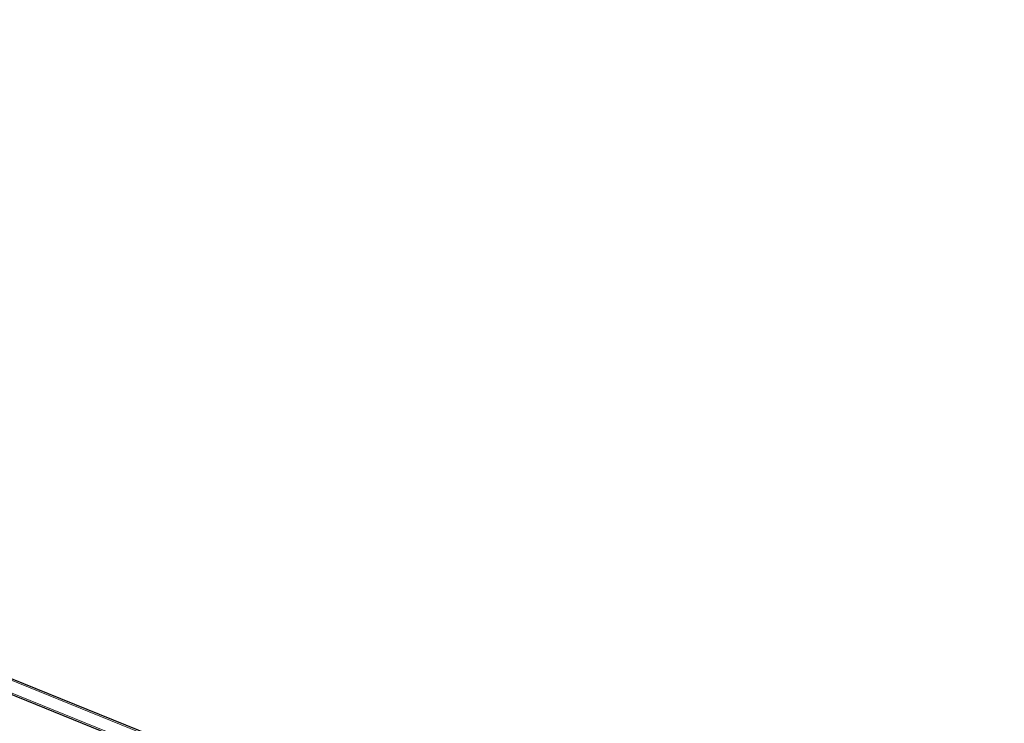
# Model space of a CAD drawing. Header units: millimetres. Extents: x 1512 to 2105, y 794 to 1149.
# Tile 77 of 256: x 1745.8 to 1752.54, y 873.16 to 877.98. Entities that reach past the tile are written whole.
import ezdxf

# ---------------------------------------------------------------- set-up
doc = ezdxf.new("R2010")
doc.units = ezdxf.units.MM
doc.layers.add('A-WALL', color=113, linetype='Continuous', lineweight=9)

msp = doc.modelspace()

# ---------------------------------------------------------------- linework, layer by layer
at = {"layer": 'A-WALL', "lineweight": 25}
for p, q in [((1747.6309, 872.7044), (1741.0243, 875.3761)), ((1740.9878, 875.2829), (1747.5934, 872.6117))]:
    msp.add_line(p, q, dxfattribs=at)
at = {"layer": 'A-WALL'}
for p, q in [((1741.0207, 875.3667), (1747.6272, 872.6952)), ((1740.9915, 875.2922), (1747.5972, 872.621))]:
    msp.add_line(p, q, dxfattribs=at)
at = {"layer": 'A-WALL', "lineweight": 25}
msp.add_open_spline([(1747.2619, 889.8798), (1753.3315, 885.6543), (1759.4011, 881.4287), (1765.4706, 877.203)], degree=3, dxfattribs=at)

doc.saveas('drawing.dxf')
